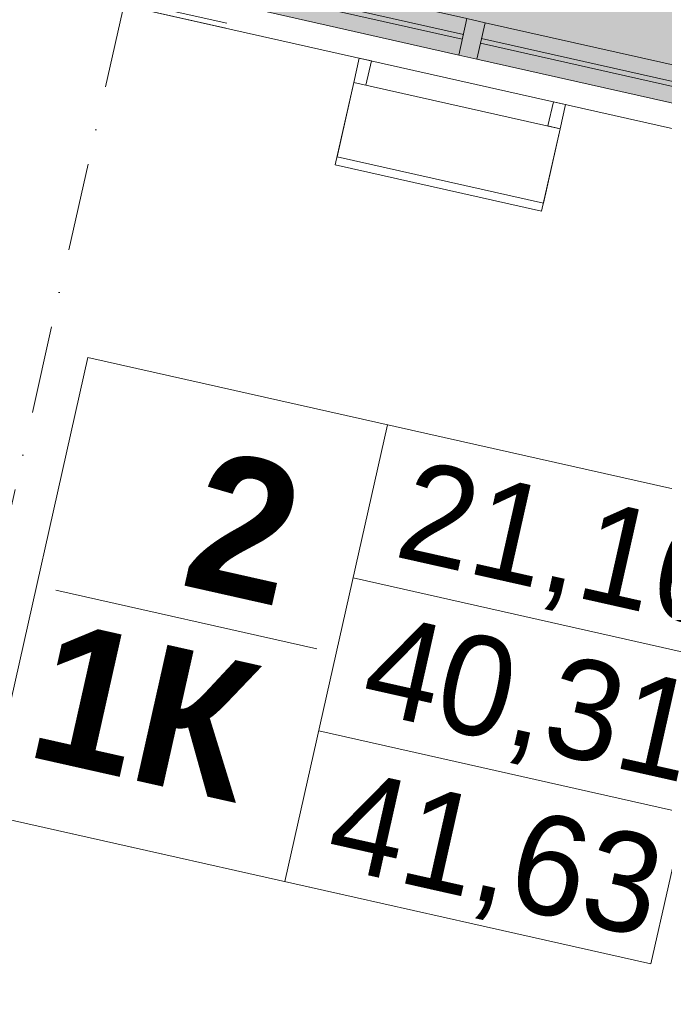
# Model space of a CAD drawing. Header units: millimetres. Extents: x -7145539 to 8272368, y 6117771 to 6337028.
# Tile 10 of 213: x -6862082 to -6859491, y 6129173 to 6133130. Entities that reach past the tile are written whole.
import ezdxf
from ezdxf.enums import TextEntityAlignment as Align

# ---------------------------------------------------------------- set-up
doc = ezdxf.new("R2010")
doc.units = ezdxf.units.MM
doc.header["$MEASUREMENT"] = 0
doc.linetypes.add('Штрихпунктирная', pattern=[670.277762, 352.777767, -176.388884, 0, -141.111112])
for name, color, linetype in [('S - квартира_маркер.АР', 7, 'Continuous'), ('АР-Мебель_Оборудование на фасаде.АР', 7, 'Continuous'), ('АР-Стены_внешние_.АР', 7, 'Continuous'), ('АР-Чертеж-Оси_Осевые размеры.АР', 7, 'Continuous'), ('АР-Чертеж-Размеры.АР', 7, 'Continuous'), ('Окна Archicad', 7, 'Continuous')]:
    doc.layers.add(name, color=color, linetype=linetype)
for name, color, linetype, lineweight in [('S - квартира_маркер.АР_Ном._пера__1', 7, 'Continuous', 0), ('АР-Мебель_Оборудование на фасаде.АР_Ном._пера__101', 252, 'Continuous', 0), ('АР-Стены_внешние_.АР_Ном._пера__1', 7, 'Continuous', 30), ('АР-Стены_внешние_.АР_Ном._пера__120', 7, 'Continuous', 0), ('АР-Чертеж-Оси_Осевые размеры.АР_Ном._пера__1', 7, 'Continuous', 0), ('АР-Чертеж-Оси_Осевые размеры.АР_Ном._пера__120', 7, 'Continuous', 0), ('АР-Чертеж-Размеры.АР_Ном._пера__1', 7, 'Continuous', 0), ('Окна Archicad_Ном._пера__1', 7, 'Continuous', 0), ('Окна Archicad_Ном._пера__120', 7, 'Continuous', 0)]:
    doc.layers.add(name, color=color, linetype=linetype, lineweight=lineweight)
doc.styles.add('РЎР“Р•РќР•Р\xa0Р\x98Р\xa0_РЎРўР\x98Р›Р¬_2', font='GOTHIC.TTF')
doc.styles.add('РЎР“Р•РќР•Р\xa0Р\x98Р\xa0_РЎРўР\x98Р›Р¬_5', font='GOTHICB.TTF')
doc.styles.add('РЎР“Р•РќР•Р\xa0Р\x98Р\xa0_РЎРўР\x98Р›Р¬_6', font='GOST_Common.ttf')
doc.dimstyles.new('СГЕНЕРИР_СТИЛЬ__11', dxfattribs={"dimtxt": 400, "dimasz": 332.5, "dimexe": 0.18, "dimexo": 0.0625, "dimgap": 0, "dimtad": 1, "dimdec": 0, "dimzin": 0, "dimdsep": 46, "dimtxsty": 'РЎР“Р•РќР•Р\xa0Р\x98Р\xa0_РЎРўР\x98Р›Р¬_2', "dimblk": 'ARROWHEAD_6', "dimblk1": 'ARROWHEAD_6', "dimblk2": 'ARROWHEAD_6', "dimcen": 0.09, "dimse1": 1, "dimse2": 1, "dimclrd": 7, "dimclre": 7, "dimclrt": 7, "dimazin": 0, "dimtfac": 1, "dimtdec": 4, "dimtmove": 0, "dimatfit": 3, "dimfxl": 1, "dimtolj": 1, "dimtzin": 0, "dimarcsym": 0})
doc.dimstyles.new('СГЕНЕРИР_СТИЛЬ__5', dxfattribs={"dimtxt": 150, "dimasz": 237.5, "dimexe": 0.18, "dimexo": 0.0625, "dimgap": 0, "dimtad": 1, "dimdec": 0, "dimzin": 0, "dimdsep": 46, "dimtxsty": 'РЎР“Р•РќР•Р\xa0Р\x98Р\xa0_РЎРўР\x98Р›Р¬_6', "dimblk": 'ARROWHEAD_6', "dimblk1": 'ARROWHEAD_6', "dimblk2": 'ARROWHEAD_6', "dimcen": 0.09, "dimse1": 1, "dimse2": 1, "dimclrd": 7, "dimclre": 7, "dimclrt": 7, "dimazin": 0, "dimtfac": 1, "dimtdec": 4, "dimtmove": 0, "dimatfit": 3, "dimfxl": 1, "dimtolj": 1, "dimtzin": 0, "dimarcsym": 0})
doc.dimstyles.new('СГЕНЕРИР_СТИЛЬ__8', dxfattribs={"dimtxt": 150, "dimasz": 237.5, "dimexe": 0.18, "dimexo": 0.0625, "dimgap": 0, "dimtad": 1, "dimdec": 0, "dimzin": 0, "dimdsep": 46, "dimtxsty": 'РЎР“Р•РќР•Р\xa0Р\x98Р\xa0_РЎРўР\x98Р›Р¬_6', "dimblk": 'ARROWHEAD_6', "dimblk1": 'ARROWHEAD_6', "dimblk2": 'ARROWHEAD_6', "dimcen": 0.09, "dimse1": 1, "dimse2": 1, "dimclrd": 7, "dimclre": 7, "dimclrt": 7, "dimazin": 0, "dimtfac": 1, "dimtdec": 4, "dimtmove": 2, "dimatfit": 3, "dimfxl": 1, "dimtolj": 1, "dimtzin": 0, "dimarcsym": 0})

# ---------------------------------------------------------------- blocks, each defined once
blk = doc.blocks.new('Перекрытие_25_1', base_point=(-6859909.9, 6132691.6))
at = {"layer": 'АР-Мебель_Оборудование на фасаде.АР_Ном._пера__101', "color": 252, "linetype": 'Continuous', "lineweight": 0, "flags": 128}
blk.add_lwpolyline([(-6859909.9, 6132691.6), (-6859888, 6132789.1), (-6859936.8, 6132800.1), (-6859958.7, 6132702.5)], close=True, dxfattribs=at)
blk = doc.blocks.new('Перекрытие_26_1', base_point=(-6860690.5, 6132866.9))
at = {"layer": 'АР-Мебель_Оборудование на фасаде.АР_Ном._пера__101', "color": 252, "linetype": 'Continuous', "lineweight": 0, "flags": 128}
blk.add_lwpolyline([(-6860690.5, 6132866.9), (-6860668.6, 6132964.4), (-6860717.3, 6132975.4), (-6860739.3, 6132877.8)], close=True, dxfattribs=at)
blk = doc.blocks.new('Горизонтальное Многостворчатое Окно 23[38]_1', base_point=(-6256761.3, 6562677.8))
at = {"layer": 'Окна Archicad', "linetype": 'Continuous', "lineweight": 0, "true_color": 0xffffff}
for points in [[(-6861199.2, 6133339.6), (-6859296.6, 6132912.3), (-6859248.4, 6133126.9), (-6861151, 6133554.3)], [(-6861199.2, 6133339.6), (-6861232.1, 6133193.3), (-6861158.9, 6133176.8), (-6861126, 6133323.2)], [(-6861126, 6133323.2), (-6861158.9, 6133176.8), (-6860317.4, 6132987.8), (-6860284.5, 6133134.2)], [(-6860284.5, 6133134.2), (-6860317.4, 6132987.8), (-6860244.2, 6132971.4), (-6860211.3, 6133117.7)], [(-6860211.3, 6133117.7), (-6860244.2, 6132971.4), (-6859402.6, 6132782.4), (-6859369.8, 6132928.7)], [(-6859296.6, 6132912.3), (-6859369.8, 6132928.7), (-6859402.6, 6132782.4), (-6859329.5, 6132765.9)]]:
    blk.add_hatch(color=7, dxfattribs=at).paths.add_polyline_path(points)
at = {"layer": 'Окна Archicad_Ном._пера__1', "color": 7, "linetype": 'Continuous', "lineweight": 0}
blk.add_line((-6861155.4, 6133534.7), (-6861151, 6133554.3), dxfattribs=at)
at = {"layer": 'Окна Archicad_Ном._пера__1', "color": 7, "linetype": 'Continuous', "lineweight": 15}
blk.add_line((-6861199.2, 6133339.6), (-6861155.4, 6133534.7), dxfattribs=at)
at = {"layer": 'Окна Archicad_Ном._пера__120', "color": 7, "linetype": 'Continuous', "lineweight": 0}
for p, q in [((-6861151, 6133554.3), (-6859248.4, 6133126.9)), ((-6861232.1, 6133193.3), (-6861199.2, 6133339.6)), ((-6861199.2, 6133339.6), (-6861126, 6133323.2)), ((-6861126, 6133323.2), (-6861158.9, 6133176.8)), ((-6861126, 6133323.2), (-6860284.5, 6133134.2)), ((-6860303.1, 6133051.2), (-6861144.6, 6133240.2)), ((-6861140.3, 6133259.8), (-6860298.7, 6133070.8)), ((-6861158.9, 6133176.8), (-6861232.1, 6133193.3)), ((-6861158.9, 6133176.8), (-6860317.4, 6132987.8)), ((-6860317.4, 6132987.8), (-6860284.5, 6133134.2)), ((-6860284.5, 6133134.2), (-6860211.3, 6133117.7)), ((-6860211.3, 6133117.7), (-6860244.2, 6132971.4)), ((-6860211.3, 6133117.7), (-6859369.8, 6132928.7)), ((-6859248.4, 6133126.9), (-6859296.6, 6132912.3)), ((-6859388.4, 6132845.8), (-6860229.9, 6133034.8)), ((-6860225.5, 6133054.3), (-6859384, 6132865.3)), ((-6860244.2, 6132971.4), (-6860317.4, 6132987.8)), ((-6860244.2, 6132971.4), (-6859402.6, 6132782.4)), ((-6859402.6, 6132782.4), (-6859369.8, 6132928.7)), ((-6859369.8, 6132928.7), (-6859296.6, 6132912.3)), ((-6859296.6, 6132912.3), (-6859329.5, 6132765.9)), ((-6859329.5, 6132765.9), (-6859402.6, 6132782.4))]:
    blk.add_line(p, q, dxfattribs=at)
blk = doc.blocks.new('Стена_330_1', base_point=(-6859252.8, 6133107.4))
at = {"layer": 'АР-Стены_внешние_.АР_Ном._пера__1', "color": 7, "linetype": 'Continuous', "lineweight": 0}
blk.add_line((-6862469.2, 6133389.1), (-6861249.6, 6133115.2), dxfattribs=at)
at = {"layer": 'АР-Стены_внешние_.АР_Ном._пера__1', "color": 7, "linetype": 'Continuous', "lineweight": 0, "flags": 128}
blk.add_lwpolyline([(-6862473.6, 6133369.6), (-6861254, 6133095.7)], dxfattribs=at)
at = {"layer": 'Окна Archicad', "color": 7, "linetype": 'Continuous', "lineweight": 0}
blk.add_blockref('Горизонтальное Многостворчатое Окно 23[38]_1', (-6256761.3, 6562677.8), dxfattribs=at)
blk = doc.blocks.new('Кондиционер Воздуха 23[126]_1', base_point=(-6860813.8, 6132546.1))
at = {"layer": 'АР-Мебель_Оборудование на фасаде.АР_Ном._пера__101', "color": 252, "linetype": 'Continuous', "lineweight": 0}
for p, q in [((-6860739.3, 6132877.8), (-6860813.8, 6132546.1)), ((-6860739.3, 6132877.8), (-6860806.3, 6132579.2)), ((-6859909.9, 6132691.6), (-6860739.3, 6132877.8)), ((-6859909.9, 6132691.6), (-6860739.3, 6132877.8)), ((-6859984.4, 6132359.8), (-6859909.9, 6132691.6)), ((-6859977, 6132393), (-6859909.9, 6132691.6)), ((-6860806.3, 6132579.2), (-6859977, 6132393)), ((-6860813.8, 6132546.1), (-6859984.4, 6132359.8))]:
    blk.add_line(p, q, dxfattribs=at)
blk = doc.blocks.new('Стандартный Маркер Сетки[133]_1', base_point=(-6858062.3, 6149223.3))
at = {"layer": 'АР-Чертеж-Оси_Осевые размеры.АР_Ном._пера__120', "color": 7, "linetype": 'Штрихпунктирная', "lineweight": 0}
blk.add_line((-6858281.5, 6148247.6), (-6862844, 6127933.2), dxfattribs=at)
at = {"layer": 'АР-Чертеж-Оси_Осевые размеры.АР_Ном._пера__120', "color": 7, "lineweight": 0, "style": 'РЎР“Р•РќР•Р\xa0Р\x98Р\xa0_РЎРўР\x98Р›Р¬_2'}
blk.add_attdef('AC_MarkerText_1', text='', height=350, rotation=347.3417, dxfattribs=at).set_placement((-6863102.7, 6126650.8), align=Align.TOP_CENTER)
blk = doc.blocks.new('labelLabPP_FlatE34FrameRed3d[137]_1', base_point=(-6861856.7, 6131191.4))
at = {"layer": 'S - квартира_маркер.АР_Ном._пера__1', "color": 7, "linetype": 'Continuous', "lineweight": 0}
for p, q in [((-6861808.3, 6131771.9), (-6862220.6, 6129936.4)), ((-6861808.3, 6131771.9), (-6859132.5, 6131170.9)), ((-6860604.1, 6131501.4), (-6861016.3, 6129665.9)), ((-6859132.5, 6131170.9), (-6859544.8, 6129335.4)), ((-6860742.2, 6130886.4), (-6859270.7, 6130555.9)), ((-6861936.4, 6130836.6), (-6860888.3, 6130601.2)), ((-6860880.3, 6130271.5), (-6859408.8, 6129940.9)), ((-6862220.6, 6129936.4), (-6859544.8, 6129335.4))]:
    blk.add_line(p, q, dxfattribs=at)
at = {"layer": 'S - квартира_маркер.АР_Ном._пера__1', "color": 7, "lineweight": 0}
for tag, height, style, p in [('TS_FLATNUMBER', 560, 'РЎР“Р•РќР•Р\xa0Р\x98Р\xa0_РЎРўР\x98Р›Р¬_5', (-6860774.3, 6130997.3)), ('TS_POSTFIXNUMROOMS', 560, 'РЎР“Р•РќР•Р\xa0Р\x98Р\xa0_РЎРўР\x98Р›Р¬_5', (-6860949.7, 6130209.6)), ('TS_LIVING_ROOM_AREA', 400, 'РЎР“Р•РќР•Р\xa0Р\x98Р\xa0_РЎРўР\x98Р›Р¬_2', (-6859234.2, 6130876.3)), ('TS_WITHOUTBALK', 400, 'РЎР“Р•РќР•Р\xa0Р\x98Р\xa0_РЎРўР\x98Р›Р¬_2', (-6859372.9, 6130258.3)), ('TS_ALLSQUARE', 400, 'РЎР“Р•РќР•Р\xa0Р\x98Р\xa0_РЎРўР\x98Р›Р¬_2', (-6859513.2, 6129633.9))]:
    blk.add_attdef(tag, text='', height=height, rotation=347.3411, dxfattribs=dict(at, style=style)).set_placement(p, align=Align.MIDDLE_RIGHT)
blk = doc.blocks.new('Стандартный Маркер Сетки[188]_1', base_point=(-6858062.3, 6149223.3))
at = {"layer": 'АР-Чертеж-Оси_Осевые размеры.АР_Ном._пера__120', "color": 7, "linetype": 'Штрихпунктирная', "lineweight": 0}
blk.add_line((-6858281.5, 6148247.6), (-6862844, 6127933.2), dxfattribs=at)
at = {"layer": 'АР-Чертеж-Оси_Осевые размеры.АР_Ном._пера__120', "color": 7, "lineweight": 0, "style": 'РЎР“Р•РќР•Р\xa0Р\x98Р\xa0_РЎРўР\x98Р›Р¬_2'}
blk.add_attdef('AC_MarkerText_1', text='', height=350, rotation=347.3417, dxfattribs=at).set_placement((-6863102.7, 6126650.8), align=Align.TOP_CENTER)
blk = doc.blocks.new('*D1170', base_point=(-6256761.3, 6562677.8))
at = {"layer": 'АР-Чертеж-Размеры.АР_Ном._пера__1', "color": 7, "linetype": 'Continuous', "lineweight": 0, "transparency": 16777216}
for p, q in [((-6858068.8, 6138955.2), (-6858027.7, 6139138.2)), ((-6857974.2, 6138805.9), (-6858163.4, 6139104.6)), ((-6857840.1, 6138903.8), (-6858297.5, 6139006.6)), ((-6859371.7, 6133154.6), (-6858068.8, 6138955.2)), ((-6859466.3, 6133304), (-6859277.2, 6133005.3)), ((-6859143.1, 6133103.3), (-6859600.4, 6133206)), ((-6859412.8, 6132971.7), (-6859371.7, 6133154.6))]:
    blk.add_line(p, q, dxfattribs=at)
at = {"layer": 'АР-Чертеж-Размеры.АР_Ном._пера__1', "color": 7, "lineweight": 0, "transparency": 16777216, "insert": (-6858737.9, 6136113.1), "char_height": 150, "attachment_point": 7, "rotation": 77.3404, "style": 'РЎР“Р•РќР•Р\xa0Р\x98Р\xa0_РЎРўР\x98Р›Р¬_6'}
blk.add_mtext('\\A1;{\\pql;\\fGOST Common|b0|i0|c204|p0;\\W1.000000;5\xa0945}', dxfattribs=at)
blk = doc.blocks.new('ARROWHEAD_6')
at = {"color": 0, "linetype": 'Continuous', "lineweight": 0}
for p, q in [((-0.5, -0.5), (0.5, 0.5)), ((0, 0), (-1, 0))]:
    blk.add_line(p, q, dxfattribs=at)
blk = doc.blocks.new('*D1262', base_point=(-6256761.3, 6562677.8))
at = {"layer": 'АР-Чертеж-Оси_Осевые размеры.АР_Ном._пера__1', "color": 7, "linetype": 'Continuous', "lineweight": 0, "transparency": 16777216}
for p, q in [((-6866564.3, 6128915), (-6866982.4, 6128650.2)), ((-6866773.4, 6128782.6), (-6862851, 6127901.7)), ((-6862923, 6127581.5), (-6862779.1, 6128221.8)), ((-6862642, 6128034.1), (-6863060.1, 6127769.3)), ((-6862851, 6127901.7), (-6859494.6, 6127147.8))]:
    blk.add_line(p, q, dxfattribs=at)
at = {"layer": 'АР-Чертеж-Оси_Осевые размеры.АР_Ном._пера__1', "color": 7, "lineweight": 0, "transparency": 16777216, "insert": (-6865482.5, 6128574.7), "char_height": 400, "attachment_point": 7, "rotation": 347.3417, "style": 'РЎР“Р•РќР•Р\xa0Р\x98Р\xa0_РЎРўР\x98Р›Р¬_2'}
blk.add_mtext('\\A1;{\\pql;\\fCentury Gothic|b0|i0|c204|p0;\\W1.000000;4\xa0020}', dxfattribs=at)
blk = doc.blocks.new('*D1280', base_point=(-6256761.3, 6562677.8))
at = {"layer": 'АР-Чертеж-Размеры.АР_Ном._пера__1', "color": 7, "linetype": 'Continuous', "lineweight": 0, "transparency": 16777216}
for p, q in [((-6855637.6, 6137233), (-6855678.6, 6137050)), ((-6855584.1, 6136900.7), (-6855773.2, 6137199.4)), ((-6855907.3, 6137101.4), (-6855450, 6136998.7)), ((-6855678.6, 6137050), (-6856688.9, 6132552.1)), ((-6856783.4, 6132701.4), (-6856594.3, 6132402.7)), ((-6856917.5, 6132603.5), (-6856460.2, 6132500.7)), ((-6856688.9, 6132552.1), (-6856729.9, 6132369.2))]:
    blk.add_line(p, q, dxfattribs=at)
at = {"layer": 'АР-Чертеж-Размеры.АР_Ном._пера__1', "color": 7, "lineweight": 0, "transparency": 16777216, "insert": (-6856263.6, 6134582.4), "char_height": 150, "attachment_point": 7, "rotation": 77.3417, "style": 'РЎР“Р•РќР•Р\xa0Р\x98Р\xa0_РЎРўР\x98Р›Р¬_6'}
blk.add_mtext('\\A1;{\\pql;\\fGOST Common|b0|i0|c204|p0;\\W1.000000;4\xa0610}', dxfattribs=at)

msp = doc.modelspace()

# ---------------------------------------------------------------- linework, layer by layer
at = {"layer": 'АР-Стены_внешние_.АР_Ном._пера__120', "color": 7, "linetype": 'Continuous', "lineweight": 15}
msp.add_lwpolyline([(-6851524.3, 6146207.3), (-6854998.8, 6146987.6), (-6855119.2, 6146451.4), (-6858074.6, 6147115.1), (-6857228.8, 6150880.9), (-6866156.1, 6152885.9), (-6866615.1, 6150842.2), (-6869650, 6151523.8), (-6869470.3, 6152323.9), (-6873011.9, 6153119.4), (-6876728.5, 6136571.2), (-6854736.3, 6131631.8)], dxfattribs=at)

# ---------------------------------------------------------------- block references
at = {"layer": 'S - квартира_маркер.АР', "color": 104, "linetype": 'Continuous', "lineweight": 15, "true_color": 0x029e21}
msp.add_blockref('labelLabPP_FlatE34FrameRed3d[137]_1', (-6861856.7, 6131191.4), dxfattribs=at).add_auto_attribs({'TS_POSTFIXNUMROOMS': '1К ', 'TS_FLATNUMBER': ' 2 ', 'TS_LIVING_ROOM_AREA': '21,16', 'TS_WITHOUTBALK': '40,31', 'TS_ALLSQUARE': '41,63'})
at = {"layer": 'АР-Мебель_Оборудование на фасаде.АР', "color": 252, "linetype": 'Continuous', "lineweight": 0}
for name, p in [('Перекрытие_26_1', (-6860690.5, 6132866.9)), ('Перекрытие_25_1', (-6859909.9, 6132691.6))]:
    msp.add_blockref(name, p, dxfattribs=at)
at = {"layer": 'АР-Мебель_Оборудование на фасаде.АР_Ном._пера__101', "color": 252, "linetype": 'Continuous', "lineweight": 0}
msp.add_blockref('Кондиционер Воздуха 23[126]_1', (-6860813.8, 6132546.1), dxfattribs=at)
at = {"layer": 'АР-Стены_внешние_.АР', "color": 7, "lineweight": 0}
msp.add_blockref('Стена_330_1', (-6859252.8, 6133107.4), dxfattribs=at)
at = {"layer": 'АР-Чертеж-Оси_Осевые размеры.АР', "color": 8, "linetype": 'Continuous', "lineweight": 15}
for name in ['Стандартный Маркер Сетки[133]_1', 'Стандартный Маркер Сетки[188]_1']:
    msp.add_blockref(name, (-6858062.3, 6149223.3), dxfattribs=at)

# ---------------------------------------------------------------- dimensions: what is measured, and where the dimension line sits
at = {"layer": 'АР-Чертеж-Оси_Осевые размеры.АР', "color": 7, "linetype": 'Continuous', "lineweight": 0}
dim = msp.add_linear_dim(base=(-6862851, 6127901.7), p1=(-6866985.4, 6127838.5), p2=(-6863063.1, 6126957.5), angle=347.3417, dimstyle='СГЕНЕРИР_СТИЛЬ__11', dxfattribs=at)
dim.commit()
dim.dimension.update_dxf_attribs({"geometry": '*D1262', "text_midpoint": (-6864769.1, 6128619.4), "dimtype": 160, "text_rotation": 347.3417})
at = {"layer": 'АР-Чертеж-Размеры.АР', "color": 7, "linetype": 'Continuous', "lineweight": 0}
for base, p1, p2, angle, dimstyle, picture, middle, turn in [((-6858068.8, 6138955.2), (-6860777.8, 6133470.4), (-6857784.7, 6138891.4), 77.3404, 'СГЕНЕРИР_СТИЛЬ__8', '*D1170', (-6858754.7, 6136380.6), 77.3404), ((-6856688.9, 6132552.1), (-6854964.7, 6136889.7), (-6860736.3, 6133461.1), 257.3417, 'СГЕНЕРИР_СТИЛЬ__5', '*D1280', (-6856280.4, 6134849.9), 77.3417)]:
    dim = msp.add_linear_dim(base=base, p1=p1, p2=p2, angle=angle, dimstyle=dimstyle, dxfattribs=at)
    dim.commit()
    dim.dimension.update_dxf_attribs({"geometry": picture, "text_midpoint": middle, "dimtype": 160, "text_rotation": turn})

doc.saveas('drawing.dxf')
